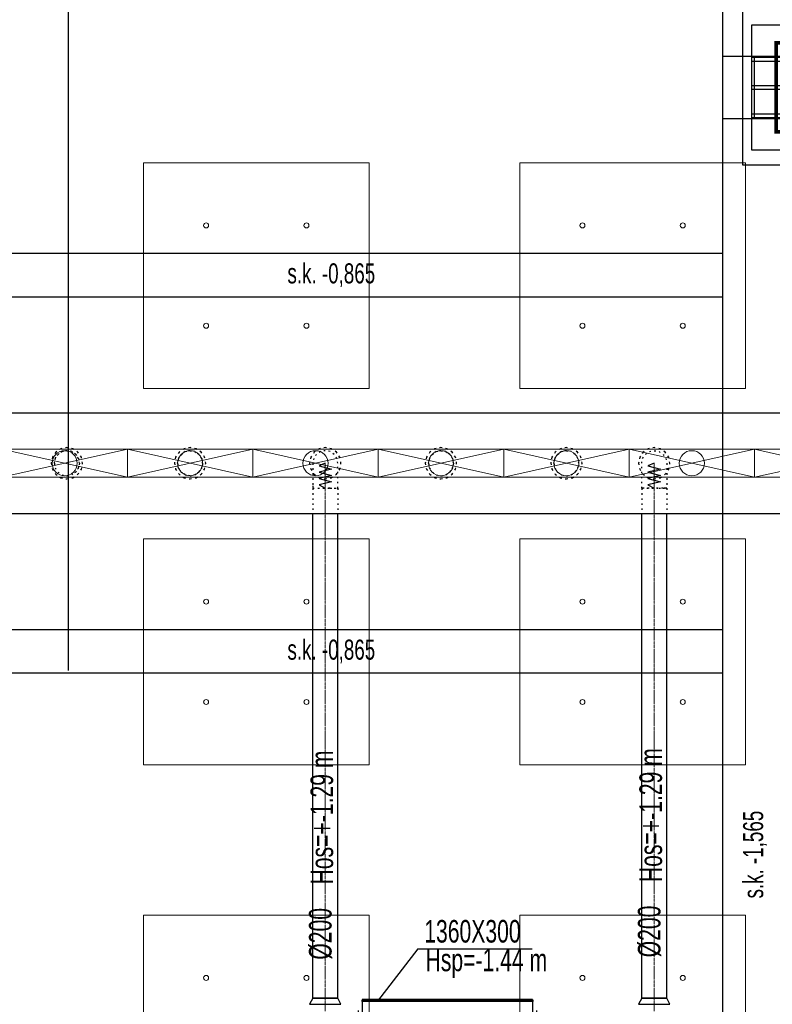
# Model space of a CAD drawing. Header units: centimetres. Extents: x -228435 to 46820, y -89367 to 152985.
# Tile 84 of 252: x -28926 to -22926, y 45690 to 53540. Entities that reach past the tile are written whole.
import ezdxf

# ---------------------------------------------------------------- set-up
doc = ezdxf.new("R2010")
doc.units = ezdxf.units.CM
doc.header["$LTSCALE"] = 50
doc.header["$PDMODE"] = 35
doc.header["$PDSIZE"] = 0.1
for name, pattern in [('CADVENT_CENTERLINE', [9.9, 7.4, -1, 0.5, -1]), ('CADVENT_HIDDEN', [0.8, 0.25, -0.55]), ('Kondygnacja  -0_5$0$HIDDEN', [9.525, 6.35, -3.175]), ('Kondygnacja  -0_5$0$HIDDEN2', [4.7625, 3.175, -1.5875]), ('Osie rzutów$0$DASHDOT2', [12.7, 6.35, -3.175, 0, -3.175])]:
    doc.linetypes.add(name, pattern=pattern)
doc.layers.get('0').update_dxf_attribs({"color": 8})
doc.layers.get('DEFPOINTS').update_dxf_attribs({"color": 8})
for name, color, linetype in [('01-103-Went PP_poziom-0_5$0$L_Nawiew', 3, 'Continuous'), ('bgde-nawiewEXP', 1, 'Continuous'), ('bgde-nawiewHIDDEN', 1, 'Continuous'), ('bgde-tekst', 7, 'Continuous'), ('bgde-wywiewSOL', 5, 'Continuous'), ('Kondygnacja  -0_5$0$ARCH_KONSTR_POWYŻEJ RZUTU', 8, 'Kondygnacja  -0_5$0$HIDDEN'), ('Kondygnacja  -0_5$0$ARCH_KONSTR_POWYŻEJ RZUTU_IST', 8, 'Kondygnacja  -0_5$0$HIDDEN2'), ('Kondygnacja  -0_5$0$ARCH_KONSTRUKCJA_NIEWIDOCZNA', 8, 'Continuous'), ('Kondygnacja  -0_5$0$ARCH_OKŁADZINA', 8, 'Continuous'), ('Kondygnacja  -0_5$0$ARCH_SŁUPY', 8, 'Continuous'), ('Osie rzutów$0$ARCH_INFO_OSIE_IST', 8, 'Osie rzutów$0$DASHDOT2'), ('Osie rzutów$0$ARCH_INFO_OSIE_OPISY_IST', 8, 'Continuous')]:
    doc.layers.add(name, color=color, linetype=linetype)
for name, color, linetype, lineweight in [('bgde-nawiewCEN', 7, 'Continuous', 13), ('bgde_nawiewnik', 11, 'Continuous', 5), ('Kondygnacja  -0_5$0$ARCH_INFO_WYMIARY', 8, 'Continuous', 9), ('SU Lampy kwadratowe  -05$0$ARCH_SUFITY_PODWIESZANE', 8, 'Continuous', 9)]:
    doc.layers.add(name, color=color, linetype=linetype, lineweight=lineweight)
doc.styles.add('Kondygnacja  -0_5$0$BIKTS', font='bikromsw.shx', dxfattribs={"width": 0.8})
doc.styles.add('Kondygnacja  -0_5$0$Romans', font='Romans.shx', dxfattribs={"width": 0.7})
doc.dimstyles.new('Kondygnacja  -0_5$0$Wymiary 1-100', dxfattribs={"dimtxt": 12, "dimasz": 10, "dimexe": 5, "dimexo": 0, "dimgap": 4, "dimtad": 1, "dimrnd": 0.5, "dimzin": 12, "dimdsep": 46, "dimtxsty": 'Kondygnacja  -0_5$0$Romans', "dimblk": 'Kondygnacja  -0_5$0$_Oblique', "dimcen": 10, "dimdle": 10, "dimclrt": 55, "dimazin": 0, "dimtfac": 1, "dimtmove": 1, "dimatfit": 3, "dimfxl": 0, "dimtolj": 1, "dimtzin": 0, "dimarcsym": 0})
pattern_1 = [(45, (-1133.3117, -3177.9858), (-0.6735192, 0.6735192), [])]

# ---------------------------------------------------------------- blocks, each defined once
blk = doc.blocks.new('Osie rzutów')
at = {"layer": 'Osie rzutów$0$ARCH_INFO_OSIE_IST', "ltscale": 10}
for p, q in [((9260, 12510), (9260, 4623.26)), ((4436.04, 9800), (15156.54, 9800)), ((4436.04, 9200), (15156.54, 9200))]:
    blk.add_line(p, q, dxfattribs=at)
blk = doc.blocks.new('SU Lampy kwadratowe  -05$0$moduł sufitu')
at = {"layer": 'SU Lampy kwadratowe  -05$0$ARCH_SUFITY_PODWIESZANE'}
for points in [[(60, -60), (240, -60), (240, -240), (60, -240)], [(360, -60), (540, -60), (540, -240), (360, -240)], [(60, -360), (240, -360), (240, -540), (60, -540)], [(360, -360), (540, -360), (540, -540), (360, -540)]]:
    blk.add_lwpolyline(points, close=True, dxfattribs=at)
for centre in [(110, -110), (190, -110), (410, -110), (490, -110), (110, -190), (190, -190), (410, -190), (490, -190), (110, -410), (190, -410), (410, -410), (490, -410), (110, -490), (190, -490), (410, -490), (490, -490)]:
    blk.add_circle(centre, 2, dxfattribs=at)
blk = doc.blocks.new('SU Lampy kwadratowe  -05')
at = {"layer": 'SU Lampy kwadratowe  -05$0$ARCH_SUFITY_PODWIESZANE'}
for p in [(9260, 9800), (9260, 9200)]:
    blk.add_blockref('SU Lampy kwadratowe  -05$0$moduł sufitu', p, dxfattribs=at)
blk = doc.blocks.new('Kondygnacja  -0_5$0$_Oblique')
at = {"color": 0, "linetype": 'ByBlock', "lineweight": -2}
blk.add_line((-0.5, -0.5), (0.5, 0.5), dxfattribs=at)
blk = doc.blocks.new('*D147')
at = {"layer": 'DEFPOINTS', "color": 0}
for p in [(5845, 52950), (6165.9, 52950), (-62690, 50660)]:
    blk.add_point(p, dxfattribs=at)
at = {"layer": 'Kondygnacja  -0_5$0$ARCH_INFO_WYMIARY', "color": 0, "lineweight": -2}
for p, q in [((6157.9, 52950), (6170.9, 52950)), ((6165.9, 50650), (6165.9, 52960)), ((6157.9, 50660), (6170.9, 50660))]:
    blk.add_line(p, q, dxfattribs=at)
at = {"layer": 'Kondygnacja  -0_5$0$ARCH_INFO_WYMIARY', "color": 0, "lineweight": -2, "xscale": 10, "yscale": 10, "zscale": 10}
for p, rotation in [((6165.9, 52950), 90), ((6165.9, 50660), 270)]:
    blk.add_blockref('Kondygnacja  -0_5$0$_Oblique', p, dxfattribs=dict(at, rotation=rotation))
at = {"layer": 'Kondygnacja  -0_5$0$ARCH_INFO_WYMIARY', "color": 55, "insert": (6155.9, 51805), "char_height": 12, "attachment_point": 5, "rotation": 90, "style": 'Kondygnacja  -0_5$0$Romans'}
blk.add_mtext('\\A1;2290', dxfattribs=at)
blk = doc.blocks.new('*D148')
at = {"layer": 'DEFPOINTS', "color": 0}
for p in [(-59190, 47690), (5862.4, 47690), (6190, 43700)]:
    blk.add_point(p, dxfattribs=at)
at = {"layer": 'Kondygnacja  -0_5$0$ARCH_INFO_WYMIARY', "color": 0, "lineweight": -2}
for p, q in [((5854.4, 47690), (5867.4, 47690)), ((5862.4, 43690), (5862.4, 47700)), ((5870.4, 43700), (5857.4, 43700))]:
    blk.add_line(p, q, dxfattribs=at)
at = {"layer": 'Kondygnacja  -0_5$0$ARCH_INFO_WYMIARY', "color": 0, "lineweight": -2, "xscale": 10, "yscale": 10, "zscale": 10}
for p, rotation in [((5862.4, 47690), 90), ((5862.4, 43700), 270)]:
    blk.add_blockref('Kondygnacja  -0_5$0$_Oblique', p, dxfattribs=dict(at, rotation=rotation))
at = {"layer": 'Kondygnacja  -0_5$0$ARCH_INFO_WYMIARY', "color": 55, "insert": (5852.4, 45695), "char_height": 12, "attachment_point": 5, "rotation": 90, "style": 'Kondygnacja  -0_5$0$Romans'}
blk.add_mtext('\\A1;3990', dxfattribs=at)
blk = doc.blocks.new('Kondygnacja  -0_5$0$słup_kwadrat')
at = {"layer": 'Kondygnacja  -0_5$0$ARCH_SŁUPY', "lineweight": 40}
h = blk.add_hatch(dxfattribs=at)
h.set_pattern_fill('ANSI31', color=256, scale=0.3, style=0)
h.set_pattern_definition(pattern_1)
h.paths.add_polyline_path([(36, 34), (39, 34), (39, 84), (36, 84)])
h = blk.add_hatch(dxfattribs=at)
h.set_pattern_fill('ANSI31', color=256, scale=0.3, style=0)
h.set_pattern_definition(pattern_1)
h.paths.add_polyline_path([(89, 80), (89, 83), (39, 83), (39, 80)])
h = blk.add_hatch(dxfattribs=at)
h.set_pattern_fill('ANSI31', color=256, scale=0.3, style=0)
h.set_pattern_definition(pattern_1)
h.paths.add_polyline_path([(89, 34), (92, 34), (92, 84), (89, 84)])
h = blk.add_hatch(dxfattribs=at)
h.set_pattern_fill('ANSI31', color=256, scale=0.3, style=0)
h.set_pattern_definition(pattern_1)
h.paths.add_polyline_path([(89, 57.5), (89, 60.5), (39, 60.5), (39, 57.5)])
h = blk.add_hatch(dxfattribs=at)
h.set_pattern_fill('ANSI31', color=256, scale=0.3, style=0)
h.set_pattern_definition(pattern_1)
h.paths.add_polyline_path([(89, 35), (89, 38), (39, 38), (39, 35)])
at = {"layer": 'Kondygnacja  -0_5$0$ARCH_KONSTRUKCJA_NIEWIDOCZNA'}
blk.add_lwpolyline([(119, 109), (119, 9), (9, 9), (9, 109)], close=True, dxfattribs=at)
for points in [[(36, 109), (36, 84)], [(39, 109), (39, 84)], [(62.5, 109), (62.5, 83)], [(65.5, 109), (65.5, 83)], [(89, 109), (89, 84)], [(92, 109), (92, 84)], [(9, 83), (36, 83)], [(9, 80), (36, 80)], [(92, 83), (119, 83)], [(92, 80), (119, 80)], [(9, 60.5), (36, 60.5)], [(9, 57.5), (36, 57.5)], [(92, 60.5), (119, 60.5)], [(92, 57.5), (119, 57.5)], [(9, 38), (36, 38)], [(9, 35), (36, 35)], [(36, 34), (36, 9)], [(39, 34), (39, 9)], [(62.5, 35), (62.5, 9)], [(65.49, 35), (65.49, 9)], [(89, 34), (89, 9)], [(92, 38), (119, 38)], [(92, 35), (119, 35)], [(92, 34), (92, 9)]]:
    blk.add_lwpolyline(points, dxfattribs=at)
at = {"layer": 'Kondygnacja  -0_5$0$ARCH_OKŁADZINA'}
blk.add_lwpolyline([(2, 121), (126, 121), (126, -3), (2, -3)], close=True, dxfattribs=at)
at = {"layer": 'Kondygnacja  -0_5$0$ARCH_SŁUPY', "lineweight": 40}
for p, q in [((39, 60.5), (89, 60.5)), ((89, 57.5), (39, 57.5))]:
    blk.add_line(p, q, dxfattribs=at)
at = {"layer": 'Kondygnacja  -0_5$0$ARCH_SŁUPY', "lineweight": 50, "const_width": 3}
blk.add_lwpolyline([(28.5, 94.5), (99.5, 94.5), (99.5, 23.5), (28.5, 23.5)], close=True, dxfattribs=at)
at = {"layer": 'Kondygnacja  -0_5$0$ARCH_SŁUPY', "lineweight": 40}
for points in [[(36, 84), (39, 84), (39, 34), (36, 34)], [(89, 84), (92, 84), (92, 34), (89, 34)]]:
    blk.add_lwpolyline(points, close=True, dxfattribs=at)
for points in [[(89, 83), (39, 83)], [(39, 80), (89, 80)], [(89, 38), (39, 38)], [(39, 35), (89, 35)]]:
    blk.add_lwpolyline(points, dxfattribs=at)
blk = doc.blocks.new('Kondygnacja  -0_5$0$konstrukcja istniejąca -0.5')
at = {"layer": 'Kondygnacja  -0_5$0$ARCH_KONSTR_POWYŻEJ RZUTU_IST', "ltscale": 10}
for points in [[(9782, 9825), (9782, 10975)], [(9938, 9775), (9782, 9775), (9782, 9825), (9938, 9825), (9938, 9775)], [(9782, 8625), (9782, 9775)], [(8738, 9367.89), (9782, 9367.89)], [(9782, 9332.89), (8738, 9332.89)]]:
    blk.add_lwpolyline(points, dxfattribs=at)
at = {"layer": 'Kondygnacja  -0_5$0$ARCH_KONSTR_POWYŻEJ RZUTU_IST', "ltscale": 10, "elevation": 0}
for points in [[(9807, 9825), (9807, 9775)], [(8738, 9667.89), (9782, 9667.89)], [(9782, 9632.89), (8738, 9632.89)]]:
    blk.add_lwpolyline(points, dxfattribs=at)
at = {"layer": 'Kondygnacja  -0_5$0$ARCH_KONSTR_POWYŻEJ RZUTU_IST', "style": 'Kondygnacja  -0_5$0$BIKTS', "width": 0.7}
for p in [(9434.84, 9643.75), (9434.84, 9343.75)]:
    blk.add_text('s.k. -0,865', height=16, dxfattribs=at).set_placement(p)
blk.add_text('s.k. -1,565', height=16, rotation=90, dxfattribs=at).set_placement((9814.08, 9153.39))
blk = doc.blocks.new('*D179')
at = {"layer": 'DEFPOINTS', "color": 0}
for p in [(-24020, 81900), (-25165.6, 12687.8), (-24020, 12492.9)]:
    blk.add_point(p, dxfattribs=at)
at = {"layer": 'Kondygnacja  -0_5$0$ARCH_INFO_WYMIARY', "color": 0, "lineweight": -2}
for p, q in [((-25175.6, 12492.9), (-24010, 12492.9)), ((-25165.6, 12500.9), (-25165.6, 12487.9)), ((-24020, 12500.9), (-24020, 12487.9))]:
    blk.add_line(p, q, dxfattribs=at)
at = {"layer": 'Kondygnacja  -0_5$0$ARCH_INFO_WYMIARY', "color": 0, "lineweight": -2, "xscale": 10, "yscale": 10, "zscale": 10, "rotation": 180}
blk.add_blockref('Kondygnacja  -0_5$0$_Oblique', (-25165.6, 12492.9), dxfattribs=at)
at = {"layer": 'Kondygnacja  -0_5$0$ARCH_INFO_WYMIARY', "color": 0, "lineweight": -2, "xscale": 10, "yscale": 10, "zscale": 10}
blk.add_blockref('Kondygnacja  -0_5$0$_Oblique', (-24020, 12492.9), dxfattribs=at)
at = {"layer": 'Kondygnacja  -0_5$0$ARCH_INFO_WYMIARY', "color": 55, "insert": (-24592.8, 12502.9), "char_height": 12, "attachment_point": 5, "style": 'Kondygnacja  -0_5$0$Romans'}
blk.add_mtext('\\A1;1145.5', dxfattribs=at)
blk = doc.blocks.new('*D212')
at = {"layer": 'DEFPOINTS', "color": 0}
for p in [(-30586.3, 81900), (-30681.1, 12489.5), (9064, 12489.5)]:
    blk.add_point(p, dxfattribs=at)
at = {"layer": 'Kondygnacja  -0_5$0$ARCH_INFO_WYMIARY', "color": 0, "lineweight": -2}
for p, q in [((-30673.1, 81900), (-30686.1, 81900)), ((-30681.1, 81910), (-30681.1, 12479.5)), ((-30673.1, 12489.5), (-30686.1, 12489.5))]:
    blk.add_line(p, q, dxfattribs=at)
at = {"layer": 'Kondygnacja  -0_5$0$ARCH_INFO_WYMIARY', "color": 0, "lineweight": -2, "xscale": 10, "yscale": 10, "zscale": 10}
for p, rotation in [((-30681.1, 81900), 90), ((-30681.1, 12489.5), 270)]:
    blk.add_blockref('Kondygnacja  -0_5$0$_Oblique', p, dxfattribs=dict(at, rotation=rotation))
at = {"layer": 'Kondygnacja  -0_5$0$ARCH_INFO_WYMIARY', "color": 55, "insert": (-30691.1, 47194.8), "char_height": 12, "attachment_point": 5, "rotation": 90, "style": 'Kondygnacja  -0_5$0$Romans'}
blk.add_mtext('\\A1;69410.5', dxfattribs=at)
blk = doc.blocks.new('*D218')
at = {"layer": 'DEFPOINTS', "color": 0}
for p in [(-29180, 78695), (-24020, 12369.5), (-24020, 12070.3)]:
    blk.add_point(p, dxfattribs=at)
at = {"layer": 'Kondygnacja  -0_5$0$ARCH_INFO_WYMIARY', "color": 0, "lineweight": -2}
for p, q in [((-29190, 12070.3), (-24010, 12070.3)), ((-29180, 12078.3), (-29180, 12065.3)), ((-24020, 12078.3), (-24020, 12065.3))]:
    blk.add_line(p, q, dxfattribs=at)
at = {"layer": 'Kondygnacja  -0_5$0$ARCH_INFO_WYMIARY', "color": 0, "lineweight": -2, "xscale": 10, "yscale": 10, "zscale": 10, "rotation": 180}
blk.add_blockref('Kondygnacja  -0_5$0$_Oblique', (-29180, 12070.3), dxfattribs=at)
at = {"layer": 'Kondygnacja  -0_5$0$ARCH_INFO_WYMIARY', "color": 0, "lineweight": -2, "xscale": 10, "yscale": 10, "zscale": 10}
blk.add_blockref('Kondygnacja  -0_5$0$_Oblique', (-24020, 12070.3), dxfattribs=at)
at = {"layer": 'Kondygnacja  -0_5$0$ARCH_INFO_WYMIARY', "color": 55, "insert": (-26600, 12080.3), "char_height": 12, "attachment_point": 5, "style": 'Kondygnacja  -0_5$0$Romans'}
blk.add_mtext('\\A1;5160', dxfattribs=at)
blk = doc.blocks.new('*a433')
at = {"layer": 'bgde-tekst'}
blk.add_line((0, 0), (911, 0), dxfattribs=at)
blk = doc.blocks.new('A$C5B3E7367')
at = {"layer": '01-103-Went PP_poziom-0_5$0$L_Nawiew'}
h = blk.add_hatch(color=256, dxfattribs=at)
h.paths.add_polyline_path([(215, 704), (215, 674), (331.7, 674), (331.7, 612.1), (445.9, 689), (331.7, 765.9), (331.7, 704)])
h.paths.add_polyline_path([(48.3, 704), (48.3, 674), (215, 674), (215, 704)])
for p, q in [((215, 1525), (165, 1525)), ((165, 1525), (165, 1505)), ((165, 1505), (215, 1505)), ((215, 1400), (215, 1530)), ((545, 1530), (215, 1530)), ((215, 1530), (215, 1515)), ((545, 1400), (545, 1530)), ((243.8, 1452), (268.8, 1452)), ((256.2, 1452), (256.2, 1400)), ((326.2, 1452), (351.2, 1452)), ((338.8, 1452), (338.8, 1400)), ((408.8, 1452), (433.8, 1452)), ((421.2, 1452), (421.2, 1400)), ((491.2, 1452), (516.2, 1452)), ((503.8, 1452), (503.8, 1400)), ((0, 1378), (215, 1378)), ((0, 0), (0, 1378)), ((545, 1400), (215, 1400)), ((215, 1400), (215, 1378)), ((215, 1378), (215, 0)), ((545, 0), (545, 1400)), ((445.9, 689), (331.7, 765.9)), ((331.7, 704), (331.7, 765.9)), ((48.3, 704), (331.7, 704)), ((48.3, 704), (48.3, 674)), ((48.3, 674), (331.7, 674)), ((445.9, 689), (331.7, 612.1)), ((331.7, 612.1), (331.7, 674)), ((215, 0), (0, 0)), ((215, 0), (545, 0))]:
    blk.add_line(p, q, dxfattribs=at)
blk = doc.blocks.new('A$C53CA46B8')
at = {"layer": 'bgde-wywiewSOL'}
for p, q in [((200.4, 481.1), (-249.6, 481.1)), ((-249.6, 481.1), (-249.6, -878.9)), ((112.9, 511.1), (-162.1, 511.1)), ((-137.1, 481.1), (-137.1, 511.1)), ((87.9, 481.1), (87.9, 511.1)), ((200.4, 481.1), (200.4, -878.9)), ((200.4, -878.9), (-249.6, -878.9)), ((112.9, -908.9), (-162.1, -908.9)), ((-137.1, -878.9), (-137.1, -908.9)), ((87.9, -878.9), (87.9, -908.9))]:
    blk.add_line(p, q, dxfattribs=at)
at = {"layer": '01-103-Went PP_poziom-0_5$0$L_Nawiew'}
blk.add_blockref('A$C5B3E7367', (-794.6, -893.9), dxfattribs=at)
blk = doc.blocks.new('A$C066D7839')
at = {"layer": 'bgde_nawiewnik'}
for p, q in [((-50, -11.15), (-50, 11.15)), ((-50, 11.15), (50, 11.15)), ((-50, -11.15), (50, 11.15)), ((50, -11.15), (-50, 11.15)), ((50, 11.15), (50, -11.15)), ((50, -11.15), (-50, -11.15))]:
    blk.add_line(p, q, dxfattribs=at)
blk.add_circle((0, 0), 10, dxfattribs=at)

msp = doc.modelspace()

# ---------------------------------------------------------------- linework, layer by layer
at = {"layer": 'bgde-nawiewCEN', "linetype": 'CADVENT_CENTERLINE', "ltscale": 0.06}
for p, q in [((-26489.979, 50003.393), (-26489.979, 50003.868)), ((-26489.979, 50002.268), (-26489.979, 50003.393)), ((-26489.979, 50000.075), (-26489.979, 50002.268)), ((-26489.979, 49996.46), (-26489.979, 50000.075)), ((-26489.979, 49991.068), (-26489.979, 49996.46)), ((-26489.979, 49983.542), (-26489.979, 49991.068)), ((-26489.979, 49973.527), (-26489.979, 49983.542)), ((-26489.979, 49960.668), (-26489.979, 49973.527)), ((-26489.979, 49944.608), (-26489.979, 49960.668)), ((-26489.979, 49924.993), (-26489.979, 49944.608)), ((-23867.838, 50003.393), (-23867.838, 50003.868)), ((-23867.838, 50002.268), (-23867.838, 50003.393)), ((-23867.838, 50000.075), (-23867.838, 50002.268)), ((-23867.838, 49996.46), (-23867.838, 50000.075)), ((-23867.838, 49991.068), (-23867.838, 49996.46)), ((-23867.838, 49983.542), (-23867.838, 49991.068)), ((-23867.838, 49973.527), (-23867.838, 49983.542)), ((-23867.838, 49960.668), (-23867.838, 49973.527)), ((-23867.838, 49944.608), (-23867.838, 49960.668)), ((-23867.838, 49924.993), (-23867.838, 49944.608)), ((-26489.979, 49901.468), (-26489.979, 49924.993)), ((-26489.979, 49873.675), (-26489.979, 49901.468)), ((-26489.979, 49822.564), (-26489.979, 49873.675)), ((-23867.838, 49901.468), (-23867.838, 49924.993)), ((-23867.838, 49873.675), (-23867.838, 49901.468)), ((-23867.838, 49822.564), (-23867.838, 49873.675)), ((-26489.979, 49803.868), (-26489.979, 49822.564)), ((-26489.979, 45738.069), (-26489.979, 49803.868)), ((-23867.838, 49803.868), (-23867.838, 49822.564)), ((-23867.838, 45738.069), (-23867.838, 49803.868)), ((-26489.979, 45635.069), (-26489.979, 45738.069)), ((-23867.838, 45635.069), (-23867.838, 45738.069))]:
    msp.add_line(p, q, dxfattribs=at)
at = {"layer": 'bgde-nawiewEXP', "linetype": 'Continuous'}
for points in [[(-55706.071, 49603.941), (-19380.813, 49603.941), (-19380.813, 50403.941), (-19370.813, 50403.941), (-19370.813, 49603.941), (-19380.813, 49603.941), (-19380.813, 50403.941), (-55706.071, 50403.941)], [(-26614.979, 45689.912), (-26364.979, 45689.912), (-26389.979, 45738.069), (-26589.979, 45738.069)], [(-26195.979, 45262.069), (-24835.979, 45262.069), (-24835.979, 45712.069), (-26195.979, 45712.069), (-26195.979, 45722.069), (-24835.979, 45722.069), (-24835.979, 45712.069), (-26195.979, 45712.069)], [(-23992.838, 45689.912), (-23742.838, 45689.912), (-23767.838, 45738.069), (-23967.838, 45738.069)]]:
    msp.add_lwpolyline(points, close=True, dxfattribs=at)
for points in [[(-26589.979, 45738.07), (-26389.979, 45738.07), (-26389.979, 49603.941)], [(-26589.979, 45738.07), (-26589.979, 49603.941)], [(-23967.838, 45738.07), (-23767.838, 45738.07), (-23767.838, 49603.941)], [(-23967.838, 45738.07), (-23967.838, 49603.941)]]:
    msp.add_lwpolyline(points, dxfattribs=at)
at = {"layer": 'bgde-nawiewHIDDEN', "linetype": 'CADVENT_HIDDEN'}
for points in [[(-28675.106, 50003.868), (-28665.591, 49956.032), (-28638.495, 49915.479), (-28597.942, 49888.383), (-28550.106, 49878.868), (-28502.271, 49888.383), (-28461.718, 49915.479), (-28434.621, 49956.032), (-28425.106, 50003.868), (-28434.621, 50051.703), (-28461.718, 50092.256), (-28502.271, 50119.352), (-28550.106, 50128.868), (-28597.942, 50119.352), (-28638.495, 50092.256), (-28665.591, 50051.703)], [(-28675.106, 50003.868), (-28665.591, 49956.032), (-28638.495, 49915.479), (-28597.942, 49888.383), (-28550.106, 49878.868), (-28502.271, 49888.383), (-28461.718, 49915.479), (-28434.621, 49956.032), (-28425.106, 50003.868), (-28434.621, 50051.703), (-28461.718, 50092.256), (-28502.271, 50119.352), (-28550.106, 50128.868), (-28597.942, 50119.352), (-28638.495, 50092.256), (-28665.591, 50051.703)], [(-28650.106, 50003.868), (-28642.494, 49965.599), (-28620.817, 49933.157), (-28588.375, 49911.48), (-28550.106, 49903.868), (-28511.838, 49911.48), (-28479.396, 49933.157), (-28457.718, 49965.599), (-28450.106, 50003.868), (-28457.718, 50042.136), (-28479.396, 50074.578), (-28511.838, 50096.255), (-28550.106, 50103.868), (-28588.375, 50096.255), (-28620.817, 50074.578), (-28642.494, 50042.136)], [(-27692.838, 50003.868), (-27683.323, 49956.032), (-27656.226, 49915.479), (-27615.674, 49888.383), (-27567.838, 49878.868), (-27520.003, 49888.383), (-27479.45, 49915.479), (-27452.353, 49956.032), (-27442.838, 50003.868), (-27452.353, 50051.703), (-27479.45, 50092.256), (-27520.003, 50119.352), (-27567.838, 50128.868), (-27615.674, 50119.352), (-27656.226, 50092.256), (-27683.323, 50051.703)], [(-27692.838, 50003.868), (-27683.323, 49956.032), (-27656.226, 49915.479), (-27615.674, 49888.383), (-27567.838, 49878.868), (-27520.003, 49888.383), (-27479.45, 49915.479), (-27452.353, 49956.032), (-27442.838, 50003.868), (-27452.353, 50051.703), (-27479.45, 50092.256), (-27520.003, 50119.352), (-27567.838, 50128.868), (-27615.674, 50119.352), (-27656.226, 50092.256), (-27683.323, 50051.703)], [(-27667.838, 50003.868), (-27660.226, 49965.599), (-27638.549, 49933.157), (-27606.106, 49911.48), (-27567.838, 49903.868), (-27529.57, 49911.48), (-27497.127, 49933.157), (-27475.45, 49965.599), (-27467.838, 50003.868), (-27475.45, 50042.136), (-27497.127, 50074.578), (-27529.57, 50096.255), (-27567.838, 50103.868), (-27606.106, 50096.255), (-27638.549, 50074.578), (-27660.226, 50042.136)], [(-27667.838, 50003.868), (-27660.226, 50042.136), (-27638.549, 50074.578), (-27606.106, 50096.255), (-27567.838, 50103.868), (-27529.57, 50096.255), (-27497.127, 50074.578), (-27475.45, 50042.136), (-27467.838, 50003.868), (-27475.45, 49965.599), (-27497.127, 49933.157), (-27529.57, 49911.48), (-27567.838, 49903.868), (-27606.106, 49911.48), (-27638.549, 49933.157), (-27660.226, 49965.599)], [(-26614.979, 50003.868), (-26605.464, 49956.032), (-26578.368, 49915.479), (-26537.815, 49888.383), (-26489.979, 49878.868), (-26442.144, 49888.383), (-26401.591, 49915.479), (-26374.494, 49956.032), (-26364.979, 50003.868), (-26374.494, 50051.703), (-26401.591, 50092.256), (-26442.144, 50119.352), (-26489.979, 50128.868), (-26537.815, 50119.352), (-26578.368, 50092.256), (-26605.464, 50051.703)], [(-26614.979, 50003.868), (-26605.464, 49956.032), (-26578.368, 49915.479), (-26537.815, 49888.383), (-26489.979, 49878.868), (-26442.144, 49888.383), (-26401.591, 49915.479), (-26374.494, 49956.032), (-26364.979, 50003.868), (-26374.494, 50051.703), (-26401.591, 50092.256), (-26442.144, 50119.352), (-26489.979, 50128.868), (-26537.815, 50119.352), (-26578.368, 50092.256), (-26605.464, 50051.703)], [(-26589.979, 49803.868), (-26451.711, 49803.868), (-26451.711, 49803.867), (-26419.269, 49803.867), (-26419.269, 49803.868), (-26397.591, 49803.868), (-26397.591, 49803.867), (-26389.979, 49803.867), (-26389.979, 50003.868), (-26397.591, 50042.136), (-26419.269, 50074.578), (-26451.711, 50096.255), (-26489.979, 50103.868), (-26528.248, 50096.255), (-26560.69, 50074.578), (-26582.367, 50042.136), (-26589.979, 50003.868), (-26589.979, 49822.564)], [(-25692.838, 50003.868), (-25683.323, 49956.032), (-25656.226, 49915.479), (-25615.674, 49888.383), (-25567.838, 49878.868), (-25520.003, 49888.383), (-25479.45, 49915.479), (-25452.353, 49956.032), (-25442.838, 50003.868), (-25452.353, 50051.703), (-25479.45, 50092.256), (-25520.003, 50119.352), (-25567.838, 50128.868), (-25615.674, 50119.352), (-25656.226, 50092.256), (-25683.323, 50051.703)], [(-25692.838, 50003.868), (-25683.323, 49956.032), (-25656.226, 49915.479), (-25615.674, 49888.383), (-25567.838, 49878.868), (-25520.003, 49888.383), (-25479.45, 49915.479), (-25452.353, 49956.032), (-25442.838, 50003.868), (-25452.353, 50051.703), (-25479.45, 50092.256), (-25520.003, 50119.352), (-25567.838, 50128.868), (-25615.674, 50119.352), (-25656.226, 50092.256), (-25683.323, 50051.703)], [(-25667.838, 50003.868), (-25660.226, 49965.599), (-25638.549, 49933.157), (-25606.106, 49911.48), (-25567.838, 49903.868), (-25529.57, 49911.48), (-25497.127, 49933.157), (-25475.45, 49965.599), (-25467.838, 50003.868), (-25475.45, 50042.136), (-25497.127, 50074.578), (-25529.57, 50096.255), (-25567.838, 50103.868), (-25606.106, 50096.255), (-25638.549, 50074.578), (-25660.226, 50042.136)], [(-24692.838, 50003.868), (-24683.323, 49956.032), (-24656.226, 49915.479), (-24615.674, 49888.383), (-24567.838, 49878.868), (-24520.003, 49888.383), (-24479.45, 49915.479), (-24452.353, 49956.032), (-24442.838, 50003.868), (-24452.353, 50051.703), (-24479.45, 50092.256), (-24520.003, 50119.352), (-24567.838, 50128.868), (-24615.674, 50119.352), (-24656.226, 50092.256), (-24683.323, 50051.703)], [(-24692.838, 50003.868), (-24683.323, 49956.032), (-24656.226, 49915.479), (-24615.674, 49888.383), (-24567.838, 49878.868), (-24520.003, 49888.383), (-24479.45, 49915.479), (-24452.353, 49956.032), (-24442.838, 50003.868), (-24452.353, 50051.703), (-24479.45, 50092.256), (-24520.003, 50119.352), (-24567.838, 50128.868), (-24615.674, 50119.352), (-24656.226, 50092.256), (-24683.323, 50051.703)], [(-24667.838, 50003.868), (-24660.226, 49965.599), (-24638.549, 49933.157), (-24606.106, 49911.48), (-24567.838, 49903.868), (-24529.57, 49911.48), (-24497.127, 49933.157), (-24475.45, 49965.599), (-24467.838, 50003.868), (-24475.45, 50042.136), (-24497.127, 50074.578), (-24529.57, 50096.255), (-24567.838, 50103.868), (-24606.106, 50096.255), (-24638.549, 50074.578), (-24660.226, 50042.136)], [(-23992.838, 50003.868), (-23983.323, 49956.032), (-23956.226, 49915.479), (-23915.674, 49888.383), (-23867.838, 49878.868), (-23820.003, 49888.383), (-23779.45, 49915.479), (-23752.353, 49956.032), (-23742.838, 50003.868), (-23752.353, 50051.703), (-23779.45, 50092.256), (-23820.003, 50119.352), (-23867.838, 50128.868), (-23915.674, 50119.352), (-23956.226, 50092.256), (-23983.323, 50051.703)], [(-23992.838, 50003.868), (-23983.323, 49956.032), (-23956.226, 49915.479), (-23915.674, 49888.383), (-23867.838, 49878.868), (-23820.003, 49888.383), (-23779.45, 49915.479), (-23752.353, 49956.032), (-23742.838, 50003.868), (-23752.353, 50051.703), (-23779.45, 50092.256), (-23820.003, 50119.352), (-23867.838, 50128.868), (-23915.674, 50119.352), (-23956.226, 50092.256), (-23983.323, 50051.703)], [(-23967.838, 49803.868), (-23829.57, 49803.868), (-23829.57, 49803.867), (-23797.127, 49803.867), (-23797.127, 49803.868), (-23867.838, 49803.868), (-23867.838, 49803.867), (-23960.226, 49803.867)]]:
    msp.add_lwpolyline(points, close=True, dxfattribs=at)
for points in [[(-28650.106, 50003.868), (-28642.494, 50042.136), (-28620.817, 50074.578), (-28588.375, 50096.255), (-28550.106, 50103.868), (-28511.838, 50096.255), (-28479.396, 50074.578)], [(-28479.396, 50074.578), (-28511.838, 50096.255)], [(-25667.838, 50003.868), (-25660.226, 50042.136), (-25638.549, 50074.578), (-25606.106, 50096.255), (-25567.838, 50103.868), (-25529.57, 50096.255), (-25497.127, 50074.578)], [(-25497.127, 50074.578), (-25529.57, 50096.255)], [(-24667.838, 50003.868), (-24660.226, 50042.136), (-24638.549, 50074.578), (-24606.106, 50096.255), (-24567.838, 50103.868), (-24529.57, 50096.255)], [(-24667.838, 50003.868), (-24660.226, 49965.599), (-24638.549, 49933.157), (-24606.106, 49911.48), (-24567.838, 49903.868), (-24529.57, 49911.48), (-24497.127, 49933.157), (-24475.45, 49965.599), (-24467.838, 50003.868), (-24475.45, 50042.136), (-24497.127, 50074.578), (-24529.57, 50096.255), (-24567.838, 50103.868)], [(-23967.838, 49803.868), (-23967.838, 50003.868), (-23960.226, 50042.136), (-23938.549, 50074.578), (-23906.106, 50096.255), (-23867.838, 50103.868), (-23829.57, 50096.255), (-23797.127, 50074.578), (-23775.45, 50042.136), (-23767.838, 50003.868), (-23767.838, 49803.868), (-23775.45, 49803.868), (-23775.45, 49803.867), (-23797.127, 49803.867), (-23775.45, 49803.867), (-23775.45, 49803.868), (-23767.838, 49803.868), (-23767.838, 49603.941)], [(-28479.396, 50074.578), (-28457.718, 50042.136), (-28450.106, 50003.868), (-28457.718, 49965.599), (-28479.396, 49933.157), (-28511.838, 49911.48)], [(-25497.127, 50074.578), (-25475.45, 50042.136)], [(-25475.45, 50042.136), (-25497.127, 50074.578)], [(-25475.45, 50042.136), (-25467.838, 50003.868), (-25475.45, 49965.599)], [(-28650.106, 50003.868), (-28642.494, 49965.599), (-28620.817, 49933.157), (-28588.375, 49911.48), (-28550.106, 49903.868), (-28511.838, 49911.48), (-28479.396, 49933.157)], [(-25667.838, 50003.868), (-25660.226, 49965.599), (-25638.549, 49933.157), (-25606.106, 49911.48), (-25567.838, 49903.868), (-25529.57, 49911.48), (-25497.127, 49933.157)], [(-25497.127, 49933.157), (-25529.57, 49911.48)], [(-25497.127, 49933.157), (-25475.45, 49965.599)], [(-25475.45, 49965.599), (-25497.127, 49933.157)], [(-25475.45, 49965.599), (-25467.838, 50003.868)], [(-26589.979, 49803.867), (-26451.711, 49803.867)], [(-26589.979, 49803.867), (-26589.979, 49603.941)], [(-26451.711, 49803.868), (-26489.979, 49803.868)], [(-26451.711, 49803.868), (-26419.269, 49803.868), (-26419.269, 49803.867), (-26397.591, 49803.867), (-26397.591, 49803.868), (-26389.979, 49803.868), (-26389.979, 49603.941)], [(-23967.838, 49803.867), (-23967.838, 49603.941)]]:
    msp.add_lwpolyline(points, dxfattribs=at)
at = {"layer": 'bgde-nawiewHIDDEN'}
for points in [[(-28550.106, 50003.868), (-28550.106, 50003.868)], [(-27567.838, 50003.868), (-27567.838, 50003.868)], [(-26489.979, 50003.868), (-26539.979, 49982.57), (-26439.979, 49957.208), (-26539.979, 49931.988), (-26439.979, 49906.703), (-26539.979, 49881.168), (-26439.979, 49855.809), (-26539.979, 49830.35), (-26489.979, 49803.868)], [(-25567.838, 50003.868), (-25567.838, 50003.868)], [(-24567.838, 50003.868), (-24567.838, 50003.868)], [(-23867.838, 50003.868), (-23917.838, 49982.57), (-23817.838, 49957.208), (-23917.838, 49931.988), (-23817.838, 49906.703), (-23917.838, 49881.168), (-23817.838, 49855.809), (-23917.838, 49830.35), (-23867.838, 49803.868)]]:
    msp.add_lwpolyline(points, dxfattribs=at)
at = {"layer": 'bgde-tekst'}
msp.add_lwpolyline([(-25751.173, 46132.216), (-26074.538, 45716.012), (-26074.538, 45716.012)], dxfattribs=at)
at = {"layer": 'bgde-tekst', "elevation": 1920}
msp.add_lwpolyline([(-25751.173, 46132.216), (-26074.538, 45716.012), (-26074.538, 45716.012)], dxfattribs=at)

# ---------------------------------------------------------------- block references
at = {"layer": '01-103-Went PP_poziom-0_5$0$L_Nawiew', "xscale": 10, "yscale": 10, "zscale": 10}
for p in [(-28567.836, 50003.868, 742.119), (-27567.836, 50003.868, 742.119), (-26567.836, 50003.868, 742.119), (-25567.836, 50003.868, 742.119), (-24567.836, 50003.868, 742.119), (-23567.836, 50003.868, 742.119), (-22567.836, 50003.868, 742.119)]:
    msp.add_blockref('A$C066D7839', p, dxfattribs=at)
at = {"layer": '01-103-Went PP_poziom-0_5$0$L_Nawiew', "xscale": -1, "rotation": 270}
msp.add_blockref('A$C53CA46B8', (-25317.949, 45528.749, 2865), dxfattribs=at)
at = {"layer": 'bgde-tekst'}
for p in [(-25751.173, 46132.216), (-25751.173, 46132.216, 1920)]:
    msp.add_blockref('*a433', p, dxfattribs=at)
at = {"layer": 'Kondygnacja  -0_5$0$ARCH_KONSTR_POWYŻEJ RZUTU', "xscale": 10, "yscale": 10, "zscale": 10}
msp.add_blockref('Kondygnacja  -0_5$0$konstrukcja istniejąca -0.5', (-121140, -45000), dxfattribs=at)
at = {"layer": 'Kondygnacja  -0_5$0$ARCH_SŁUPY', "xscale": 10, "yscale": 10, "zscale": 10}
msp.add_blockref('Kondygnacja  -0_5$0$słup_kwadrat', (-23180, 52410), dxfattribs=at)
at = {"layer": 'Osie rzutów$0$ARCH_INFO_OSIE_OPISY_IST', "xscale": 10, "yscale": 10, "zscale": 10}
msp.add_blockref('Osie rzutów', (-121140, -45000), dxfattribs=at)
at = {"layer": 'SU Lampy kwadratowe  -05$0$ARCH_SUFITY_PODWIESZANE', "xscale": 10, "yscale": 10, "zscale": 10}
msp.add_blockref('SU Lampy kwadratowe  -05', (-121140, -45000), dxfattribs=at)

# ---------------------------------------------------------------- texts
at = {"layer": 'bgde-tekst', "width": 0.7}
for s, p in [('Hos=+-1.29 m ', (-23805.765, 46664.065, -660)), ('Hos=+-1.29 m ', (-26427.906, 46645.244, -660)), ('%%c200', (-26439.979, 46045.805, 630)), ('%%c200', (-23817.838, 46064.627, 630))]:
    msp.add_text(s, height=180, rotation=90, dxfattribs=at).set_placement(p)
for s, p in [('1360X300', (-25701.173, 46182.216)), ('1360X300', (-25701.173, 46182.216, 1920)), ('Hsp=-1.44 m ', (-25690.616, 45953.827)), ('Hsp=-1.44 m ', (-25690.616, 45953.827, 1920))]:
    msp.add_text(s, height=180, dxfattribs=at).set_placement(p)

# ---------------------------------------------------------------- dimensions: what is measured, and where the dimension line sits
at = {"layer": 'Kondygnacja  -0_5$0$ARCH_INFO_WYMIARY'}
for base, p1, p2, picture, middle in [((-30681.114, 12489.5), (-30586.301, 81900), (9064, 12489.5), '*D212', (-30691.114, 47194.75)), ((6165.858, 52950), (-62690, 50660), (5845, 52950), '*D147', (6155.858, 51805)), ((5862.405, 47690), (6190, 43700), (-59190, 47690), '*D148', (5852.405, 45695))]:
    dim = msp.add_linear_dim(base=base, p1=p1, p2=p2, angle=90, dimstyle='Kondygnacja  -0_5$0$Wymiary 1-100', dxfattribs=at)
    dim.commit()
    dim.dimension.update_dxf_attribs({"geometry": picture, "text_midpoint": middle})
for base, p1, p2, picture, middle in [((-24020, 12492.917), (-25165.562, 12687.772), (-24020, 81900), '*D179', (-24592.781, 12502.917)), ((-24020, 12070.305), (-29180, 78695), (-24020, 12369.5), '*D218', (-26600, 12080.305))]:
    dim = msp.add_linear_dim(base=base, p1=p1, p2=p2, dimstyle='Kondygnacja  -0_5$0$Wymiary 1-100', dxfattribs=at)
    dim.commit()
    dim.dimension.update_dxf_attribs({"geometry": picture, "text_midpoint": middle})

doc.saveas('drawing.dxf')
